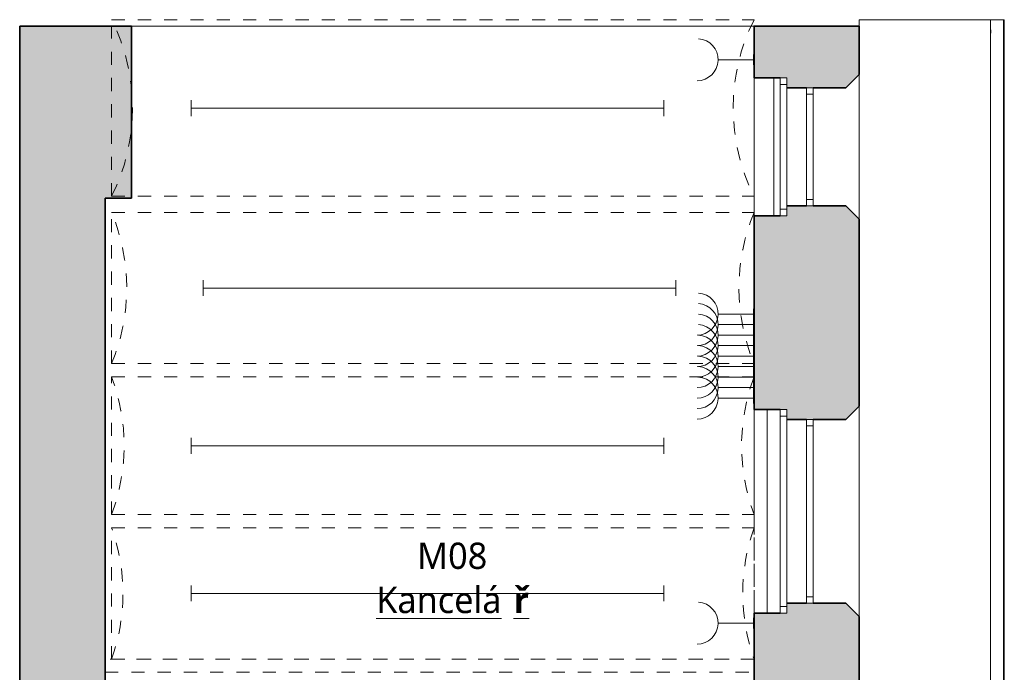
# Model space of a CAD drawing. Header units: metres. Extents: x -0.2 to 46.6, y -4.9 to 28.
# Tile 11 of 15: x -0.2 to 7.3, y 23 to 28. Entities that reach past the tile are written whole.
import ezdxf

# ---------------------------------------------------------------- set-up
doc = ezdxf.new("R2010")
doc.units = ezdxf.units.M
doc.linetypes.add('AV - Cerch_ 1 tecka 4mm', pattern=[0.006, 0.004, -0.001, 0, -0.001])
doc.layers.add('AV-MISTNOSTI', color=5, linetype='Continuous', lineweight=5, true_color=0x0000ff)
doc.layers.add('AV-TEXTY', color=5, linetype='Continuous', lineweight=13, true_color=0x0000ff)
doc.layers.add('AV-SRAFY', color=7, linetype='Continuous', lineweight=35)
doc.layers.add('AV-STAVBA', color=7, linetype='Continuous', lineweight=18)
doc.styles.add('Trebuchet MS_B', font='trebuc.ttf', dxfattribs={"height": 0.2})

# ---------------------------------------------------------------- blocks, each defined once
blk = doc.blocks.new('WI_2_dvojité_se 2 příčlemi - 1400x1500-1265677-1NP mezipatro')
at = {"layer": 'AV-STAVBA', "color": 254, "linetype": 'AV - Cerch_ 1 tecka 4mm', "lineweight": 13, "true_color": 0xcccccc}
for p, q in [((0.775, 0.4), (-0.775, 0.4)), ((0.7, 0.4), (-0.7, 0.4)), ((-0.7, 0.4), (0.7, 0.4)), ((0.775, -0.4), (-0.775, -0.4)), ((-0.775, -0.4), (0.775, -0.4)), ((0.7, -0.4), (-0.7, -0.4))]:
    blk.add_line(p, q, dxfattribs=at)
at = {"layer": 'AV-STAVBA', "color": 254, "true_color": 0xcccccc}
for p, q in [((-0.7, 0.05), (0.7, 0.05)), ((-0.7, 0), (-0.7, 0.05)), ((-0.7, 0.05), (0.7, 0.05)), ((-0.7, 0.05), (-0.7, 0)), ((-0.7, 0), (0.7, 0)), ((0.7, 0), (-0.7, 0)), ((-0.65, 0), (-0.65, 0.05)), ((0.65, 0), (0.65, 0.05)), ((0.7, 0), (0.7, 0.05)), ((0.7, 0.05), (0.7, 0)), ((-0.775, -0.15), (0.775, -0.15)), ((-0.775, -0.15), (-0.775, -0.2)), ((-0.775, -0.15), (0.775, -0.15)), ((-0.775, -0.15), (-0.775, -0.2)), ((-0.775, -0.2), (0.775, -0.2)), ((-0.775, -0.2), (0.775, -0.2)), ((-0.725, -0.15), (-0.725, -0.2)), ((0.725, -0.15), (0.725, -0.2)), ((0.775, -0.15), (0.775, -0.2)), ((0.775, -0.15), (0.775, -0.2))]:
    blk.add_line(p, q, dxfattribs=at)
blk = doc.blocks.new('WI_2_dvojité_se 2 příčlemi - 900x1450-1265680-1NP mezipatro')
at = {"layer": 'AV-STAVBA', "color": 254, "linetype": 'AV - Cerch_ 1 tecka 4mm', "lineweight": 13, "true_color": 0xcccccc}
for p, q in [((0.525, 0.4), (-0.525, 0.4)), ((0.45, 0.4), (-0.45, 0.4)), ((-0.45, 0.4), (0.45, 0.4)), ((0.525, -0.4), (-0.525, -0.4)), ((-0.525, -0.4), (0.525, -0.4)), ((0.45, -0.4), (-0.45, -0.4))]:
    blk.add_line(p, q, dxfattribs=at)
at = {"layer": 'AV-STAVBA', "color": 254, "true_color": 0xcccccc}
for p, q in [((-0.45, 0.05), (0.45, 0.05)), ((-0.45, 0), (-0.45, 0.05)), ((-0.45, 0.05), (0.45, 0.05)), ((-0.45, 0.05), (-0.45, 0)), ((-0.45, 0), (0.45, 0)), ((0.45, 0), (-0.45, 0)), ((-0.4, 0), (-0.4, 0.05)), ((0.4, 0), (0.4, 0.05)), ((0.45, 0), (0.45, 0.05)), ((0.45, 0.05), (0.45, 0)), ((-0.525, -0.15), (0.525, -0.15)), ((-0.525, -0.15), (-0.525, -0.2)), ((-0.525, -0.15), (0.525, -0.15)), ((-0.525, -0.15), (-0.525, -0.2)), ((-0.525, -0.2), (0.525, -0.2)), ((-0.525, -0.2), (0.525, -0.2)), ((-0.475, -0.15), (-0.475, -0.2)), ((0.475, -0.15), (0.475, -0.2)), ((0.525, -0.15), (0.525, -0.2)), ((0.525, -0.15), (0.525, -0.2))]:
    blk.add_line(p, q, dxfattribs=at)
blk = doc.blocks.new('GM_Nika_obdélníková - 1550x650-1232519-1NP mezipatro')
at = {"layer": 'AV-STAVBA', "color": 254, "linetype": 'AV - Cerch_ 1 tecka 4mm', "true_color": 0xcccccc}
blk.add_line((-0.775, 0.4), (0.775, 0.4), dxfattribs=at)
blk = doc.blocks.new('GM_Nika_obdélníková - 1050x650-1233644-1NP mezipatro')
at = {"layer": 'AV-STAVBA', "color": 254, "linetype": 'AV - Cerch_ 1 tecka 4mm', "true_color": 0xcccccc}
blk.add_line((-0.525, 0.4), (0.525, 0.4), dxfattribs=at)
blk = doc.blocks.new('GM_Void_valená klenba - GM_Void_valená klenba-1524309-1NP mezipatro')
at = {"layer": 'AV-STAVBA', "color": 254, "linetype": 'AV - Cerch_ 1 tecka 4mm', "lineweight": 13, "true_color": 0xcccccc}
for p, q in [((-0.5, 2.42), (-0.5, -2.47)), ((-0.5, 2.42), (0.5, 2.42)), ((0.5, 2.42), (0.5, -2.47)), ((-0.5, -2.47), (0.5, -2.47))]:
    blk.add_line(p, q, dxfattribs=at)
for centre, start, end in [((0, 3.8342), 250.52878, 289.47122), ((0, -3.8842), 70.52878, 109.47122)]:
    blk.add_arc(centre, 1.5, start, end, dxfattribs=at)
blk = doc.blocks.new('GM_Void_valená klenba - GM_Void_valená klenba-1524308-1NP mezipatro')
at = {"layer": 'AV-STAVBA', "color": 254, "linetype": 'AV - Cerch_ 1 tecka 4mm', "lineweight": 13, "true_color": 0xcccccc}
for p, q in [((-0.525, 2.42), (-0.525, -2.47)), ((-0.525, 2.42), (0.525, 2.42)), ((0.525, 2.42), (0.525, -2.47)), ((-0.525, -2.47), (0.525, -2.47))]:
    blk.add_line(p, q, dxfattribs=at)
for centre, start, end in [((0, 3.8251), 249.51268, 290.48732), ((0, -3.8751), 69.51268, 110.48732)]:
    blk.add_arc(centre, 1.5, start, end, dxfattribs=at)
blk = doc.blocks.new('GM_Void_valená klenba - GM_Void_valená klenba-1524307-1NP mezipatro')
at = {"layer": 'AV-STAVBA', "color": 254, "linetype": 'AV - Cerch_ 1 tecka 4mm', "lineweight": 13, "true_color": 0xcccccc}
for p, q in [((-0.575, 2.42), (-0.575, -2.47)), ((-0.575, 2.42), (0.575, 2.42)), ((0.575, 2.42), (0.575, -2.47)), ((-0.575, -2.47), (0.575, -2.47))]:
    blk.add_line(p, q, dxfattribs=at)
for centre, start, end in [((0, 3.8054), 247.45969, 292.54031), ((0, -3.8554), 67.45969, 112.54031)]:
    blk.add_arc(centre, 1.5, start, end, dxfattribs=at)
blk = doc.blocks.new('GM_Void_valená klenba - GM_Void_valená klenba-1524306-1NP mezipatro')
at = {"layer": 'AV-STAVBA', "color": 254, "linetype": 'AV - Cerch_ 1 tecka 4mm', "lineweight": 13, "true_color": 0xcccccc}
for p, q in [((-0.6719, 2.42), (-0.6719, -2.47)), ((-0.6719, 2.42), (0.6719, 2.42)), ((0.6719, 2.42), (0.6719, -2.47)), ((-0.6719, -2.47), (0.6719, -2.47))]:
    blk.add_line(p, q, dxfattribs=at)
for centre, start, end in [((0, 3.7611), 243.39082, 296.60918), ((0, -3.8111), 63.39082, 116.60918)]:
    blk.add_arc(centre, 1.5, start, end, dxfattribs=at)
blk = doc.blocks.new('SFR_Trám_obdelník - 100_160-1383807-1NP mezipatro')
at = {"layer": 'AV-STAVBA', "color": 254, "linetype": 'AV - Cerch_ 1 tecka 4mm', "lineweight": 13, "true_color": 0xcccccc}
for p, q in [((-2.47, 0.05), (-2.47, -0.05)), ((2.47, 0.05), (-2.47, 0.05)), ((2.47, -0.05), (2.47, 0.05)), ((-2.47, -0.05), (2.47, -0.05))]:
    blk.add_line(p, q, dxfattribs=at)
blk = doc.blocks.new('D0089 - 1514 - OÚPSŘ_Benešova_rvt-1-1NP mezipatro')
at = {"layer": 'AV-SRAFY', "lineweight": 18, "true_color": 0xcccccc}
blk.add_hatch(color=254, dxfattribs=at).paths.add_polyline_path([(0.6148, 26.6382), (0.6148, 27.9456), (-0.2352, 27.9456), (-0.2352, 26.6382), (0.4148, 26.6382)])
h = blk.add_hatch(color=254, dxfattribs=at)
h.paths.add_polyline_path([(5.5148, 18.4082), (6.1548, 18.4082), (6.1548, 18.7182), (6.0548, 18.8182), (5.5648, 18.8182), (5.5648, 18.7432), (5.3548, 18.7432), (5.3548, 18.4082)])
h.paths.add_polyline_path([(5.7248, 20.2182), (6.0548, 20.2182), (6.1548, 20.3182), (6.1548, 21.1282), (6.0548, 21.2282), (5.5548, 21.2282), (5.5548, 21.1532), (5.3548, 21.1532), (5.3548, 20.2932), (5.5648, 20.2932), (5.5648, 20.2182), (5.5728, 20.2182)])
h.paths.add_polyline_path([(5.7548, 22.5282), (6.0548, 22.5282), (6.1548, 22.6282), (6.1548, 23.4532), (6.0548, 23.5532), (5.6048, 23.5532), (5.6048, 23.4782), (5.3548, 23.4782), (5.3548, 22.6032), (5.5548, 22.6032), (5.5548, 22.5282), (5.7048, 22.5282)])
h.paths.add_polyline_path([(5.6048, 24.9532), (6.0548, 24.9532), (6.1548, 25.0532), (6.1548, 26.4782), (6.0548, 26.5782), (5.6048, 26.5782), (5.6048, 26.5032), (5.3548, 26.5032), (5.3548, 25.0282), (5.6048, 25.0282), (5.6048, 24.9782)])
h.paths.add_polyline_path([(5.6048, 27.4782), (6.0548, 27.4782), (6.1548, 27.5782), (6.1548, 27.9456), (5.3548, 27.9456), (5.3548, 27.5532), (5.6048, 27.5532), (5.6048, 27.5032)])
at = {"layer": 'AV-SRAFY', "lineweight": 5, "true_color": 0xcccccc}
h = blk.add_hatch(color=254, dxfattribs=at)
h.paths.add_polyline_path([(0.4148, 14.2232), (0.4148, 15.0856), (-0.2352, 15.0856), (-0.2352, 14.2232), (0.3148, 14.2232)])
h.paths.add_polyline_path([(0.4148, 16.7738), (0.4148, 26.6382), (-0.2352, 26.6382), (-0.2352, 16.7738)])
at = {"layer": 'AV-STAVBA', "color": 254, "true_color": 0xcccccc}
for p, q in [((7.1548, 27.9956), (6.1548, 27.9956)), ((6.1548, 27.9956), (6.1548, 27.9456)), ((7.1548, 15.1082), (7.1548, 27.9956)), ((7.1548, 27.9956), (7.2548, 27.9956)), ((7.2548, 27.9956), (7.2548, 14.8907)), ((7.2601, 27.9956), (7.2548, 27.9956)), ((7.2601, 14.8907), (7.2601, 27.9956)), ((7.2601, 14.8907), (7.2601, 27.9956)), ((5.3548, 27.9456), (0.6148, 27.9456)), ((7.1565, 27.9191), (7.1548, 27.9191)), ((7.1548, 27.8941), (7.1565, 27.8941)), ((7.1565, 27.8941), (7.1565, 27.9191)), ((5.5048, 27.5532), (5.5048, 26.5032)), ((6.1548, 27.5782), (6.1548, 26.4782)), ((6.1548, 25.0532), (6.1548, 23.4532)), ((5.4548, 25.0282), (5.4548, 23.4782))]:
    blk.add_line(p, q, dxfattribs=at)
at = {"layer": 'AV-STAVBA', "color": 254, "lineweight": 35, "true_color": 0xcccccc}
for p, q in [((0.6148, 27.9456), (-0.2352, 27.9456)), ((-0.2352, 27.9456), (-0.2352, 26.6382)), ((0.6148, 26.6382), (0.6148, 27.9456)), ((6.1548, 27.9456), (5.3548, 27.9456)), ((5.3548, 27.9456), (5.3548, 27.5532)), ((6.1548, 27.5782), (6.1548, 27.9456)), ((5.3548, 27.5532), (5.5548, 27.5532)), ((6.0548, 27.4782), (6.1548, 27.5782)), ((5.6048, 27.4782), (5.7548, 27.4782)), ((5.8048, 27.4782), (6.0548, 27.4782)), ((-0.2352, 26.6382), (-0.2352, 16.7738)), ((0.4148, 26.6382), (0.6148, 26.6382)), ((0.4148, 26.6382), (0.4148, 21.7135)), ((5.7548, 26.5782), (5.6048, 26.5782)), ((6.0548, 26.5782), (5.8048, 26.5782)), ((6.1548, 26.4782), (6.0548, 26.5782)), ((5.5548, 26.5032), (5.3548, 26.5032)), ((5.3548, 26.5032), (5.3548, 25.0282)), ((6.1548, 25.0532), (6.1548, 26.4782)), ((6.0548, 24.9532), (6.1548, 25.0532)), ((5.3548, 25.0282), (5.5548, 25.0282)), ((5.6048, 24.9532), (5.7548, 24.9532)), ((5.8048, 24.9532), (6.0548, 24.9532)), ((5.7548, 23.5532), (5.6048, 23.5532)), ((6.0548, 23.5532), (5.8048, 23.5532)), ((6.1548, 23.4532), (6.0548, 23.5532)), ((5.5548, 23.4782), (5.3548, 23.4782)), ((5.3548, 23.4782), (5.3548, 22.6032)), ((6.1548, 22.6282), (6.1548, 23.4532))]:
    blk.add_line(p, q, dxfattribs=at)
at = {"layer": 'AV-STAVBA', "color": 254, "linetype": 'AV - Cerch_ 1 tecka 4mm', "lineweight": 13, "true_color": 0xcccccc}
for name, p, rotation in [('GM_Void_valená klenba - GM_Void_valená klenba-1524306-1NP mezipatro', (2.8848, 27.3238), 89.9999999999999), ('WI_2_dvojité_se 2 příčlemi - 900x1450-1265680-1NP mezipatro', (5.7548, 27.0282), 269.9999999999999), ('GM_Nika_obdélníková - 1050x650-1233644-1NP mezipatro', (5.7548, 27.0282), 89.99999999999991), ('GM_Void_valená klenba - GM_Void_valená klenba-1524307-1NP mezipatro', (2.8848, 25.9532), 89.9999999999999), ('GM_Void_valená klenba - GM_Void_valená klenba-1524308-1NP mezipatro', (2.8848, 24.7532), 89.9999999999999), ('WI_2_dvojité_se 2 příčlemi - 1400x1500-1265677-1NP mezipatro', (5.7548, 24.2532), 269.9999999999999), ('GM_Nika_obdélníková - 1550x650-1232519-1NP mezipatro', (5.7548, 24.2532), 89.99999999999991), ('GM_Void_valená klenba - GM_Void_valená klenba-1524309-1NP mezipatro', (2.8848, 23.6282), 89.9999999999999), ('SFR_Trám_obdelník - 100_160-1383807-1NP mezipatro', (2.8848, 23.0782), 180)]:
    blk.add_blockref(name, p, dxfattribs=dict(at, rotation=rotation))
blk = doc.blocks.new('EF_Zásuvka - Jednozásuvka-840808-1NP mezipatro')
at = {"layer": 'AV-STAVBA'}
for p, q in [((5.3498, 27.6508), (5.3498, 27.7308)), ((5.3498, 27.7308), (5.3548, 27.7308)), ((5.3498, 27.6608), (5.3498, 27.7208)), ((5.3498, 27.7208), (5.3498, 27.6608)), ((5.3498, 27.6608), (5.3498, 27.7208)), ((5.3498, 27.7158), (5.3498, 27.6658)), ((5.3498, 27.7088), (5.3498, 27.6708)), ((5.3498, 27.7088), (5.3498, 27.6708)), ((5.3498, 27.702), (5.3498, 27.6983)), ((5.3498, 27.702), (5.3498, 27.6983)), ((5.3498, 27.692), (5.3498, 27.6883)), ((5.3498, 27.692), (5.3498, 27.6883)), ((5.3498, 27.6783), (5.3498, 27.682)), ((5.3498, 27.6783), (5.3498, 27.682)), ((5.3548, 27.6508), (5.3498, 27.6508))]:
    blk.add_line(p, q, dxfattribs=at)
blk = doc.blocks.new('LF_Lineární světlo_face - 3600x120-917889-1NP mezipatro')
at = {"layer": 'AV-STAVBA', "color": 5, "true_color": 0x0000ff}
for p, q in [((1.1608, 25.893), (1.1608, 26.013)), ((4.7608, 25.893), (4.7608, 26.013)), ((1.1608, 25.953), (4.7608, 25.953))]:
    blk.add_line(p, q, dxfattribs=at)
blk = doc.blocks.new('LF_Lineární světlo_face - 3600x120-V17-1NP mezipatro')
at = {"layer": 'AV-STAVBA', "color": 5, "true_color": 0x0000ff}
for p, q in [((1.0693, 24.6921), (1.0693, 24.8121)), ((4.6693, 24.6921), (4.6693, 24.8121)), ((1.0693, 24.7521), (4.6693, 24.7521))]:
    blk.add_line(p, q, dxfattribs=at)
blk = doc.blocks.new('LF_Lineární světlo_face - 3600x120-V18-1NP mezipatro')
at = {"layer": 'AV-STAVBA', "color": 5, "true_color": 0x0000ff}
for p, q in [((1.0693, 23.569), (1.0693, 23.689)), ((4.6693, 23.569), (4.6693, 23.689)), ((1.0693, 23.629), (4.6693, 23.629))]:
    blk.add_line(p, q, dxfattribs=at)
blk = doc.blocks.new('LF_Lineární světlo_face - 3600x120-V19-1NP mezipatro')
at = {"layer": 'AV-STAVBA', "color": 5, "true_color": 0x0000ff}
for p, q in [((1.0694, 27.2624), (1.0694, 27.3824)), ((4.6694, 27.2624), (4.6694, 27.3824)), ((1.0694, 27.3224), (4.6694, 27.3224))]:
    blk.add_line(p, q, dxfattribs=at)

msp = doc.modelspace()

# ---------------------------------------------------------------- linework, layer by layer
at = {"layer": 'AV-TEXTY', "lineweight": 5}
for p, q in [((5.0816, 27.6908), (5.3548, 27.6908)), ((5.0816, 25.755), (5.3548, 25.755)), ((5.0816, 25.675), (5.3548, 25.675)), ((5.0816, 25.595), (5.3548, 25.595)), ((5.0816, 25.515), (5.3548, 25.515)), ((5.0816, 25.435), (5.3548, 25.435)), ((5.0816, 25.355), (5.3548, 25.355)), ((5.0816, 25.275), (5.3548, 25.275)), ((5.0816, 25.195), (5.3548, 25.195)), ((5.0816, 25.115), (5.3548, 25.115)), ((5.0816, 23.4023), (5.3548, 23.4023))]:
    msp.add_line(p, q, dxfattribs=at)
for centre in [(4.9216, 27.6908), (4.9216, 25.755), (4.9216, 25.675), (4.9216, 25.595), (4.9216, 25.515), (4.9216, 25.435), (4.9216, 25.355), (4.9216, 25.275), (4.9216, 25.195), (4.9216, 25.115), (4.9216, 23.4023)]:
    msp.add_arc(centre, 0.16, 270, 86.41054, dxfattribs=at)

# ---------------------------------------------------------------- block references
at = {"lineweight": 5}
msp.add_blockref('D0089 - 1514 - OÚPSŘ_Benešova_rvt-1-1NP mezipatro', (0, 0), dxfattribs=at)
at = {"layer": 'AV-STAVBA'}
for p in [(0, 0), (0, -1.9358), (0, -2.0158), (0, -2.0958), (0, -2.1758), (0, -2.2558), (0, -2.3358), (0, -2.4158), (0, -2.4958), (0, -2.5758), (0, -4.2884)]:
    msp.add_blockref('EF_Zásuvka - Jednozásuvka-840808-1NP mezipatro', p, dxfattribs=at)
at = {"layer": 'AV-STAVBA', "color": 5, "true_color": 0x0000ff}
for name in ['LF_Lineární světlo_face - 3600x120-V19-1NP mezipatro', 'LF_Lineární světlo_face - 3600x120-917889-1NP mezipatro', 'LF_Lineární světlo_face - 3600x120-V17-1NP mezipatro', 'LF_Lineární světlo_face - 3600x120-V18-1NP mezipatro']:
    msp.add_blockref(name, (0, 0), dxfattribs=at)

# ---------------------------------------------------------------- texts
at = {"layer": 'AV-MISTNOSTI', "char_height": 0.2, "attachment_point": 1, "style": 'Trebuchet MS_B'}
for s, insert, width in [('M08', (2.7899, 24.0151), 0.657384), ('\\LKancelá', (2.4789, 23.6788), 1.266666), ('\\L\\fTrebuchet MS|b1|i0|c238|p34|;\\Lř', (3.524, 23.6788), 0.144304)]:
    msp.add_mtext(s, dxfattribs=dict(at, insert=insert, width=width))

doc.saveas('drawing.dxf')
